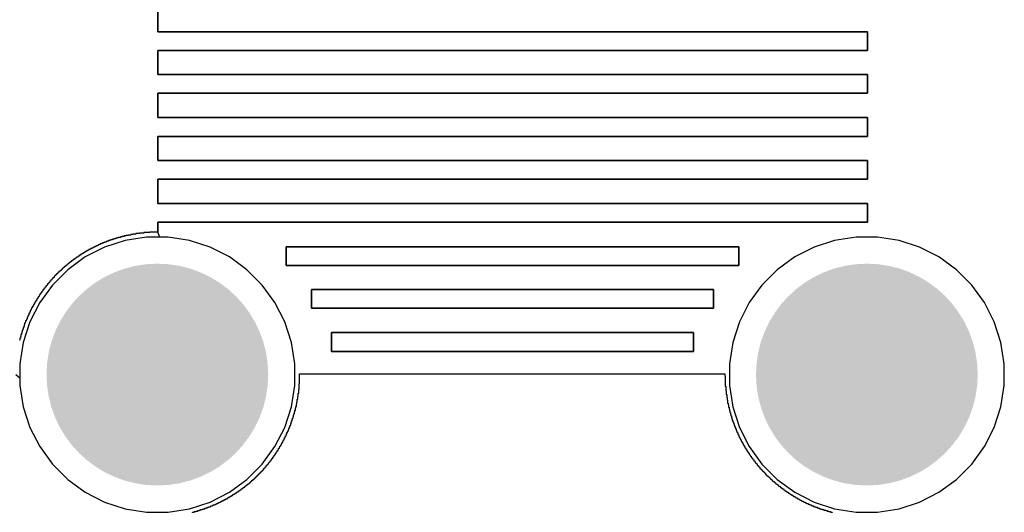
# Model space of a CAD drawing. Header units: inches. Extents: x 0 to 140, y 0 to 140.
# Tile 7 of 42: x 19 to 41, y 35 to 46. Entities that reach past the tile are written whole.
import ezdxf

# ---------------------------------------------------------------- set-up
doc = ezdxf.new("R2010")
doc.units = ezdxf.units.IN
for name, color, linetype in [('BOTTOM', 5, 'Continuous'), ('Bottom Solder', 6, 'Continuous'), ('Pad Holes', 156, 'Continuous'), ('TOP', 1, 'Continuous'), ('Top Solder', 216, 'Continuous')]:
    doc.layers.add(name, color=color, linetype=linetype)

msp = doc.modelspace()

# ---------------------------------------------------------------- hatches: boundary and pattern name
at = {"layer": 'BOTTOM'}
h = msp.add_hatch(color=5, dxfattribs=at)
edge = h.paths.add_edge_path()
edge.add_arc((22, 38), 1.5, 0, 360)
h = msp.add_hatch(color=5, dxfattribs=at)
edge = h.paths.add_edge_path()
edge.add_arc((38, 38), 1.5, 0, 360)
at = {"layer": 'Bottom Solder'}
h = msp.add_hatch(color=6, dxfattribs=at)
edge = h.paths.add_edge_path()
edge.add_arc((22, 38), 2.5, 0, 360)
h = msp.add_hatch(color=6, dxfattribs=at)
edge = h.paths.add_edge_path()
edge.add_arc((38, 38), 2.5, 0, 360)
at = {"layer": 'Pad Holes'}
h = msp.add_hatch(color=7, dxfattribs=at)
edge = h.paths.add_edge_path()
edge.add_arc((22, 38), 1.75, 0, 360)
h = msp.add_hatch(color=7, dxfattribs=at)
edge = h.paths.add_edge_path()
edge.add_arc((38, 38), 1.75, 0, 360)
at = {"layer": 'TOP'}
h = msp.add_hatch(color=1, dxfattribs=at)
edge = h.paths.add_edge_path()
edge.add_arc((22, 38), 1.5, 0, 360)
h = msp.add_hatch(color=1, dxfattribs=at)
edge = h.paths.add_edge_path()
edge.add_arc((38, 38), 1.5, 0, 360)
at = {"layer": 'Top Solder'}
h = msp.add_hatch(color=216, dxfattribs=at)
edge = h.paths.add_edge_path()
edge.add_arc((22, 38), 2.5, 0, 360)
h = msp.add_hatch(color=216, dxfattribs=at)
edge = h.paths.add_edge_path()
edge.add_arc((38, 38), 2.5, 0, 360)

# ---------------------------------------------------------------- linework, layer by layer
at = {"layer": 'BOTTOM'}
for p, q in [((22.012, 46.279), (22.012, 45.728)), ((22.012, 45.728), (22.012, 46.279)), ((22.012, 45.728), (38.013, 45.728)), ((38.013, 45.728), (22.012, 45.728)), ((38.013, 45.728), (38.013, 45.305)), ((38.013, 45.305), (38.013, 45.728)), ((38.013, 45.305), (22.012, 45.305)), ((22.012, 45.305), (22.012, 44.765)), ((22.012, 44.765), (22.012, 45.305)), ((22.012, 45.305), (38.013, 45.305)), ((22.012, 44.765), (38.013, 44.765)), ((38.013, 44.765), (22.012, 44.765)), ((38.013, 44.765), (38.013, 44.342)), ((38.013, 44.342), (38.013, 44.765)), ((38.013, 44.342), (22.012, 44.342)), ((22.012, 44.342), (22.012, 43.792)), ((22.012, 43.792), (22.012, 44.342)), ((22.012, 44.342), (38.013, 44.342)), ((22.012, 43.792), (38.013, 43.792)), ((38.013, 43.792), (22.012, 43.792)), ((38.013, 43.792), (38.013, 43.368)), ((38.013, 43.368), (38.013, 43.792)), ((28.235, 43.368), (22.012, 43.368)), ((22.012, 43.368), (22.012, 42.829)), ((22.012, 42.829), (22.012, 43.368)), ((22.012, 43.368), (38.013, 43.368)), ((28.246, 43.368), (28.235, 43.368)), ((38.013, 43.368), (28.246, 43.368)), ((22.012, 42.829), (38.013, 42.829)), ((38.013, 42.829), (22.012, 42.829)), ((38.013, 42.829), (38.013, 42.405)), ((38.013, 42.405), (38.013, 42.829)), ((38.013, 42.405), (22.012, 42.405)), ((22.012, 42.405), (22.012, 41.855)), ((22.012, 41.855), (22.012, 42.405)), ((22.012, 42.405), (38.013, 42.405)), ((22.012, 41.855), (38.013, 41.855)), ((38.013, 41.855), (22.012, 41.855)), ((38.013, 41.855), (38.013, 41.432)), ((38.013, 41.432), (38.013, 41.855)), ((38.013, 41.432), (22.012, 41.432)), ((22.012, 41.432), (22.012, 41.209)), ((22.012, 41.227), (22.012, 41.432)), ((22.012, 41.432), (38.013, 41.432)), ((21.123, 41.082), (21.092, 41.082)), ((21.092, 41.082), (21.092, 41.072)), ((21.166, 41.093), (21.123, 41.093)), ((21.123, 41.093), (21.123, 41.082)), ((21.208, 41.104), (21.166, 41.104)), ((21.166, 41.104), (21.166, 41.093)), ((21.25, 41.114), (21.208, 41.114)), ((21.208, 41.114), (21.208, 41.104)), ((21.293, 41.125), (21.25, 41.125)), ((21.25, 41.125), (21.25, 41.114)), ((21.346, 41.135), (21.293, 41.135)), ((21.293, 41.135), (21.293, 41.125)), ((21.398, 41.146), (21.346, 41.146)), ((21.346, 41.146), (21.346, 41.135)), ((21.451, 41.157), (21.398, 41.157)), ((21.398, 41.157), (21.398, 41.146)), ((21.515, 41.167), (21.451, 41.167)), ((21.451, 41.167), (21.451, 41.157)), ((21.6, 41.178), (21.515, 41.178)), ((21.515, 41.178), (21.515, 41.167)), ((21.695, 41.188), (21.6, 41.188)), ((21.6, 41.188), (21.6, 41.178)), ((21.832, 41.199), (21.695, 41.199)), ((21.695, 41.199), (21.695, 41.188)), ((22.012, 41.209), (21.832, 41.209)), ((21.832, 41.209), (21.832, 41.199)), ((22.012, 41.209), (22.012, 41.227)), ((22.054, 41.1), (22.012, 41.209)), ((22.244, 41.1), (22.054, 41.1)), ((22.726, 41.023), (22.244, 41.1)), ((37.756, 41.1), (37.274, 41.023)), ((38.244, 41.1), (37.756, 41.1)), ((38.726, 41.023), (38.244, 41.1)), ((20.562, 40.86), (20.541, 40.86)), ((20.541, 40.86), (20.541, 40.85)), ((20.584, 40.871), (20.562, 40.871)), ((20.562, 40.871), (20.562, 40.86)), ((20.605, 40.881), (20.584, 40.881)), ((20.584, 40.881), (20.584, 40.871)), ((20.626, 40.892), (20.605, 40.892)), ((20.605, 40.892), (20.605, 40.881)), ((20.647, 40.903), (20.626, 40.903)), ((20.626, 40.903), (20.626, 40.892)), ((20.668, 40.913), (20.647, 40.913)), ((20.647, 40.913), (20.647, 40.903)), ((20.689, 40.924), (20.668, 40.924)), ((20.668, 40.924), (20.668, 40.913)), ((20.711, 40.934), (20.689, 40.934)), ((20.689, 40.934), (20.689, 40.924)), ((20.742, 40.945), (20.711, 40.945)), ((20.711, 40.945), (20.711, 40.934)), ((20.763, 40.955), (20.742, 40.955)), ((20.742, 40.955), (20.742, 40.945)), ((20.795, 40.966), (20.763, 40.966)), ((20.763, 40.966), (20.763, 40.955)), ((20.816, 40.977), (20.795, 40.977)), ((20.795, 40.977), (20.795, 40.966)), ((20.848, 40.987), (20.816, 40.987)), ((20.816, 40.987), (20.816, 40.977)), ((20.869, 40.998), (20.848, 40.998)), ((20.848, 40.998), (20.848, 40.987)), ((20.901, 41.008), (20.869, 41.008)), ((20.869, 41.008), (20.869, 40.998)), ((20.933, 41.019), (20.901, 41.019)), ((20.901, 41.019), (20.901, 41.008)), ((20.954, 41.03), (20.933, 41.03)), ((20.933, 41.03), (20.933, 41.019)), ((20.986, 41.04), (20.954, 41.04)), ((20.954, 41.04), (20.954, 41.03)), ((21.017, 41.051), (20.986, 41.051)), ((20.986, 41.051), (20.986, 41.04)), ((21.06, 41.061), (21.017, 41.061)), ((21.017, 41.061), (21.017, 41.051)), ((21.092, 41.072), (21.06, 41.072)), ((21.06, 41.072), (21.06, 41.061)), ((23.19, 40.873), (22.726, 41.023)), ((23.625, 40.651), (23.19, 40.873)), ((24.901, 40.458), (24.901, 40.881)), ((24.901, 40.881), (35.114, 40.881)), ((35.114, 40.881), (24.901, 40.881)), ((24.901, 40.881), (24.901, 40.458)), ((35.114, 40.881), (35.114, 40.458)), ((35.114, 40.458), (35.114, 40.881)), ((36.81, 40.873), (36.375, 40.651)), ((37.274, 41.023), (36.81, 40.873)), ((39.19, 40.873), (38.726, 41.023)), ((39.625, 40.651), (39.19, 40.873)), ((20.181, 40.638), (20.171, 40.638)), ((20.171, 40.638), (20.171, 40.627)), ((20.203, 40.649), (20.181, 40.649)), ((20.181, 40.649), (20.181, 40.638)), ((20.213, 40.659), (20.203, 40.659)), ((20.203, 40.659), (20.203, 40.649)), ((20.234, 40.67), (20.213, 40.67)), ((20.213, 40.67), (20.213, 40.659)), ((20.245, 40.68), (20.234, 40.68)), ((20.234, 40.68), (20.234, 40.67)), ((20.266, 40.691), (20.245, 40.691)), ((20.245, 40.691), (20.245, 40.68)), ((20.277, 40.701), (20.266, 40.701)), ((20.266, 40.701), (20.266, 40.691)), ((20.298, 40.712), (20.277, 40.712)), ((20.277, 40.712), (20.277, 40.701)), ((20.319, 40.723), (20.298, 40.723)), ((20.298, 40.723), (20.298, 40.712)), ((20.33, 40.733), (20.319, 40.733)), ((20.319, 40.733), (20.319, 40.723)), ((20.351, 40.744), (20.33, 40.744)), ((20.33, 40.744), (20.33, 40.733)), ((20.361, 40.754), (20.351, 40.754)), ((20.351, 40.754), (20.351, 40.744)), ((20.382, 40.765), (20.361, 40.765)), ((20.361, 40.765), (20.361, 40.754)), ((20.404, 40.776), (20.382, 40.776)), ((20.382, 40.776), (20.382, 40.765)), ((20.425, 40.786), (20.404, 40.786)), ((20.404, 40.786), (20.404, 40.776)), ((20.435, 40.797), (20.425, 40.797)), ((20.425, 40.797), (20.425, 40.786)), ((20.457, 40.807), (20.435, 40.807)), ((20.435, 40.807), (20.435, 40.797)), ((20.478, 40.818), (20.457, 40.818)), ((20.457, 40.818), (20.457, 40.807)), ((20.499, 40.828), (20.478, 40.828)), ((20.478, 40.828), (20.478, 40.818)), ((20.52, 40.839), (20.499, 40.839)), ((20.499, 40.839), (20.499, 40.828)), ((20.541, 40.85), (20.52, 40.85)), ((20.52, 40.85), (20.52, 40.839)), ((24.02, 40.364), (23.625, 40.651)), ((36.375, 40.651), (35.98, 40.364)), ((40.02, 40.364), (39.625, 40.651)), ((19.896, 40.416), (19.885, 40.416)), ((19.885, 40.416), (19.885, 40.405)), ((19.906, 40.426), (19.896, 40.426)), ((19.896, 40.426), (19.896, 40.416)), ((19.927, 40.437), (19.906, 40.437)), ((19.906, 40.437), (19.906, 40.426)), ((19.938, 40.448), (19.927, 40.448)), ((19.927, 40.448), (19.927, 40.437)), ((19.949, 40.458), (19.938, 40.458)), ((19.938, 40.458), (19.938, 40.448)), ((19.959, 40.469), (19.949, 40.469)), ((19.949, 40.469), (19.949, 40.458)), ((19.97, 40.479), (19.959, 40.479)), ((19.959, 40.479), (19.959, 40.469)), ((19.991, 40.49), (19.97, 40.49)), ((19.97, 40.49), (19.97, 40.479)), ((20.002, 40.5), (19.991, 40.5)), ((19.991, 40.5), (19.991, 40.49)), ((20.012, 40.511), (20.002, 40.511)), ((20.002, 40.511), (20.002, 40.5)), ((20.023, 40.522), (20.012, 40.522)), ((20.012, 40.522), (20.012, 40.511)), ((20.044, 40.532), (20.023, 40.532)), ((20.023, 40.532), (20.023, 40.522)), ((20.054, 40.543), (20.044, 40.543)), ((20.044, 40.543), (20.044, 40.532)), ((20.065, 40.553), (20.054, 40.553)), ((20.054, 40.553), (20.054, 40.543)), ((20.086, 40.564), (20.065, 40.564)), ((20.065, 40.564), (20.065, 40.553)), ((20.097, 40.575), (20.086, 40.575)), ((20.086, 40.575), (20.086, 40.564)), ((20.107, 40.585), (20.097, 40.585)), ((20.097, 40.585), (20.097, 40.575)), ((20.129, 40.596), (20.107, 40.596)), ((20.107, 40.596), (20.107, 40.585)), ((20.139, 40.606), (20.129, 40.606)), ((20.129, 40.606), (20.129, 40.596)), ((20.15, 40.617), (20.139, 40.617)), ((20.139, 40.617), (20.139, 40.606)), ((20.171, 40.627), (20.15, 40.627)), ((20.15, 40.627), (20.15, 40.617)), ((28.912, 40.458), (24.901, 40.458)), ((24.901, 40.458), (35.114, 40.458)), ((28.923, 40.458), (28.912, 40.458)), ((35.114, 40.458), (28.923, 40.458)), ((19.673, 40.194), (19.663, 40.194)), ((19.663, 40.194), (19.663, 40.183)), ((19.684, 40.215), (19.673, 40.215)), ((19.673, 40.215), (19.673, 40.194)), ((19.695, 40.225), (19.684, 40.225)), ((19.684, 40.225), (19.684, 40.215)), ((19.705, 40.236), (19.695, 40.236)), ((19.695, 40.236), (19.695, 40.225)), ((19.716, 40.246), (19.705, 40.246)), ((19.705, 40.246), (19.705, 40.236)), ((19.726, 40.257), (19.716, 40.257)), ((19.716, 40.257), (19.716, 40.246)), ((19.737, 40.268), (19.726, 40.268)), ((19.726, 40.268), (19.726, 40.257)), ((19.748, 40.278), (19.737, 40.278)), ((19.737, 40.278), (19.737, 40.268)), ((19.758, 40.289), (19.748, 40.289)), ((19.748, 40.289), (19.748, 40.278)), ((19.769, 40.299), (19.758, 40.299)), ((19.758, 40.299), (19.758, 40.289)), ((19.779, 40.31), (19.769, 40.31)), ((19.769, 40.31), (19.769, 40.299)), ((19.79, 40.321), (19.779, 40.321)), ((19.779, 40.321), (19.779, 40.31)), ((19.811, 40.331), (19.79, 40.331)), ((19.79, 40.331), (19.79, 40.321)), ((19.822, 40.342), (19.811, 40.342)), ((19.811, 40.342), (19.811, 40.331)), ((19.832, 40.352), (19.822, 40.352)), ((19.822, 40.352), (19.822, 40.342)), ((19.843, 40.363), (19.832, 40.363)), ((19.832, 40.363), (19.832, 40.352)), ((19.853, 40.373), (19.843, 40.373)), ((19.843, 40.373), (19.843, 40.363)), ((19.864, 40.384), (19.853, 40.384)), ((19.853, 40.384), (19.853, 40.373)), ((19.875, 40.395), (19.864, 40.395)), ((19.864, 40.395), (19.864, 40.384)), ((19.885, 40.405), (19.875, 40.405)), ((19.875, 40.405), (19.875, 40.395)), ((24.365, 40.019), (24.02, 40.364)), ((35.98, 40.364), (35.635, 40.019)), ((40.365, 40.019), (40.02, 40.364)), ((19.483, 39.971), (19.472, 39.971)), ((19.472, 39.971), (19.472, 39.961)), ((19.494, 39.992), (19.483, 39.992)), ((19.483, 39.992), (19.483, 39.971)), ((19.504, 40.003), (19.494, 40.003)), ((19.494, 40.003), (19.494, 39.992)), ((19.515, 40.014), (19.504, 40.014)), ((19.504, 40.014), (19.504, 40.003)), ((19.525, 40.024), (19.515, 40.024)), ((19.515, 40.024), (19.515, 40.014)), ((19.536, 40.045), (19.525, 40.045)), ((19.525, 40.045), (19.525, 40.024)), ((19.546, 40.056), (19.536, 40.056)), ((19.536, 40.056), (19.536, 40.045)), ((19.557, 40.067), (19.546, 40.067)), ((19.546, 40.067), (19.546, 40.056)), ((19.568, 40.077), (19.557, 40.077)), ((19.557, 40.077), (19.557, 40.067)), ((19.578, 40.088), (19.568, 40.088)), ((19.568, 40.088), (19.568, 40.077)), ((19.589, 40.109), (19.578, 40.109)), ((19.578, 40.109), (19.578, 40.088)), ((19.599, 40.119), (19.589, 40.119)), ((19.589, 40.119), (19.589, 40.109)), ((19.61, 40.13), (19.599, 40.13)), ((19.599, 40.13), (19.599, 40.119)), ((19.621, 40.141), (19.61, 40.141)), ((19.61, 40.141), (19.61, 40.13)), ((19.631, 40.151), (19.621, 40.151)), ((19.621, 40.151), (19.621, 40.141)), ((19.642, 40.162), (19.631, 40.162)), ((19.631, 40.162), (19.631, 40.151)), ((19.652, 40.172), (19.642, 40.172)), ((19.642, 40.172), (19.642, 40.162)), ((19.663, 40.183), (19.652, 40.183)), ((19.652, 40.183), (19.652, 40.172)), ((24.651, 39.624), (24.365, 40.019)), ((35.635, 40.019), (35.349, 39.624)), ((40.651, 39.624), (40.365, 40.019)), ((19.324, 39.749), (19.314, 39.749)), ((19.314, 39.749), (19.314, 39.738)), ((19.335, 39.77), (19.324, 39.77)), ((19.324, 39.77), (19.324, 39.749)), ((19.345, 39.781), (19.335, 39.781)), ((19.335, 39.781), (19.335, 39.77)), ((19.356, 39.802), (19.345, 39.802)), ((19.345, 39.802), (19.345, 39.781)), ((19.367, 39.813), (19.356, 39.813)), ((19.356, 39.813), (19.356, 39.802)), ((19.377, 39.834), (19.367, 39.834)), ((19.367, 39.834), (19.367, 39.813)), ((19.388, 39.844), (19.377, 39.844)), ((19.377, 39.844), (19.377, 39.834)), ((19.398, 39.865), (19.388, 39.865)), ((19.388, 39.865), (19.388, 39.844)), ((19.409, 39.876), (19.398, 39.876)), ((19.398, 39.876), (19.398, 39.865)), ((19.419, 39.887), (19.409, 39.887)), ((19.409, 39.887), (19.409, 39.876)), ((19.43, 39.908), (19.419, 39.908)), ((19.419, 39.908), (19.419, 39.887)), ((19.441, 39.918), (19.43, 39.918)), ((19.43, 39.918), (19.43, 39.908)), ((19.451, 39.94), (19.441, 39.94)), ((19.441, 39.94), (19.441, 39.918)), ((19.462, 39.95), (19.451, 39.95)), ((19.451, 39.95), (19.451, 39.94)), ((19.472, 39.961), (19.462, 39.961)), ((19.462, 39.961), (19.462, 39.95)), ((25.473, 39.495), (25.473, 39.918)), ((25.473, 39.918), (34.542, 39.918)), ((34.542, 39.918), (25.473, 39.918)), ((25.473, 39.918), (25.473, 39.495)), ((34.542, 39.918), (34.542, 39.495)), ((34.542, 39.495), (34.542, 39.918)), ((19.187, 39.527), (19.176, 39.527)), ((19.176, 39.527), (19.176, 39.506)), ((19.197, 39.537), (19.187, 39.537)), ((19.187, 39.537), (19.187, 39.527)), ((19.208, 39.559), (19.197, 39.559)), ((19.197, 39.559), (19.197, 39.537)), ((19.218, 39.58), (19.208, 39.58)), ((19.208, 39.58), (19.208, 39.559)), ((19.229, 39.601), (19.218, 39.601)), ((19.218, 39.601), (19.218, 39.58)), ((19.24, 39.611), (19.229, 39.611)), ((19.229, 39.611), (19.229, 39.601)), ((19.25, 39.633), (19.24, 39.633)), ((19.24, 39.633), (19.24, 39.611)), ((19.261, 39.654), (19.25, 39.654)), ((19.25, 39.654), (19.25, 39.633)), ((19.271, 39.664), (19.261, 39.664)), ((19.261, 39.664), (19.261, 39.654)), ((19.282, 39.686), (19.271, 39.686)), ((19.271, 39.686), (19.271, 39.664)), ((19.292, 39.707), (19.282, 39.707)), ((19.282, 39.707), (19.282, 39.686)), ((19.303, 39.717), (19.292, 39.717)), ((19.292, 39.717), (19.292, 39.707)), ((19.314, 39.738), (19.303, 39.738)), ((19.303, 39.738), (19.303, 39.717)), ((24.873, 39.19), (24.651, 39.624)), ((35.349, 39.624), (35.127, 39.19)), ((40.873, 39.19), (40.651, 39.624)), ((19.081, 39.305), (19.07, 39.305)), ((19.07, 39.305), (19.07, 39.283)), ((19.091, 39.326), (19.081, 39.326)), ((19.081, 39.326), (19.081, 39.305)), ((19.102, 39.347), (19.091, 39.347)), ((19.091, 39.347), (19.091, 39.326)), ((19.113, 39.379), (19.102, 39.379)), ((19.102, 39.379), (19.102, 39.347)), ((19.123, 39.4), (19.113, 39.4)), ((19.113, 39.4), (19.113, 39.379)), ((19.134, 39.421), (19.123, 39.421)), ((19.123, 39.421), (19.123, 39.4)), ((19.144, 39.442), (19.134, 39.442)), ((19.134, 39.442), (19.134, 39.421)), ((19.155, 39.463), (19.144, 39.463)), ((19.144, 39.463), (19.144, 39.442)), ((19.165, 39.484), (19.155, 39.484)), ((19.155, 39.484), (19.155, 39.463)), ((19.176, 39.506), (19.165, 39.506)), ((19.165, 39.506), (19.165, 39.484)), ((31.24, 39.495), (25.473, 39.495)), ((25.473, 39.495), (34.542, 39.495)), ((31.251, 39.495), (31.24, 39.495)), ((34.542, 39.495), (31.251, 39.495)), ((18.996, 39.093), (18.986, 39.093)), ((18.986, 39.093), (18.986, 39.061)), ((19.007, 39.125), (18.996, 39.125)), ((18.996, 39.125), (18.996, 39.093)), ((19.017, 39.156), (19.007, 39.156)), ((19.007, 39.156), (19.007, 39.125)), ((19.028, 39.178), (19.017, 39.178)), ((19.017, 39.178), (19.017, 39.156)), ((19.038, 39.209), (19.028, 39.209)), ((19.028, 39.209), (19.028, 39.178)), ((19.049, 39.23), (19.038, 39.23)), ((19.038, 39.23), (19.038, 39.209)), ((19.06, 39.252), (19.049, 39.252)), ((19.049, 39.252), (19.049, 39.23)), ((19.07, 39.283), (19.06, 39.283)), ((19.06, 39.283), (19.06, 39.252)), ((25.024, 38.726), (24.873, 39.19)), ((35.127, 39.19), (34.976, 38.726)), ((41.024, 38.726), (40.873, 39.19)), ((18.922, 38.86), (18.911, 38.86)), ((18.911, 38.86), (18.911, 38.818)), ((18.933, 38.902), (18.922, 38.902)), ((18.922, 38.902), (18.922, 38.86)), ((18.943, 38.934), (18.933, 38.934)), ((18.933, 38.934), (18.933, 38.902)), ((18.954, 38.966), (18.943, 38.966)), ((18.943, 38.966), (18.943, 38.934)), ((18.964, 38.998), (18.954, 38.998)), ((18.954, 38.998), (18.954, 38.966)), ((18.975, 39.029), (18.964, 39.029)), ((18.964, 39.029), (18.964, 38.998)), ((18.986, 39.061), (18.975, 39.061)), ((18.975, 39.061), (18.975, 39.029)), ((25.928, 38.521), (25.928, 38.945)), ((25.928, 38.945), (27.928, 38.945)), ((34.087, 38.945), (25.928, 38.945)), ((25.928, 38.945), (25.928, 38.521)), ((27.928, 38.945), (27.939, 38.945)), ((27.939, 38.945), (34.087, 38.945)), ((34.087, 38.945), (34.087, 38.521)), ((34.087, 38.521), (34.087, 38.945)), ((18.901, 38.775), (18.89, 38.775)), ((18.911, 38.818), (18.901, 38.818)), ((18.901, 38.818), (18.901, 38.775)), ((25.1, 38.244), (25.024, 38.726)), ((34.976, 38.726), (34.9, 38.244)), ((41.1, 38.244), (41.024, 38.726)), ((34.087, 38.521), (25.928, 38.521)), ((25.928, 38.521), (34.087, 38.521)), ((25.1, 37.756), (25.1, 38.244)), ((34.9, 38.244), (34.9, 37.756)), ((41.1, 37.756), (41.1, 38.244)), ((18.806, 38.003), (18.9, 37.924)), ((18.9, 37.924), (18.9, 37.756)), ((18.9, 37.756), (18.976, 37.274)), ((25.024, 37.274), (25.1, 37.756)), ((34.9, 37.756), (34.976, 37.274)), ((41.024, 37.274), (41.1, 37.756)), ((18.976, 37.274), (19.127, 36.81)), ((24.873, 36.81), (25.024, 37.274)), ((34.976, 37.274), (35.127, 36.81)), ((40.873, 36.81), (41.024, 37.274)), ((19.127, 36.81), (19.349, 36.375)), ((24.651, 36.375), (24.873, 36.81)), ((35.127, 36.81), (35.349, 36.375)), ((40.651, 36.375), (40.873, 36.81)), ((19.349, 36.375), (19.635, 35.98)), ((24.365, 35.98), (24.651, 36.375)), ((35.349, 36.375), (35.635, 35.98)), ((40.365, 35.98), (40.651, 36.375)), ((19.635, 35.98), (19.981, 35.635)), ((24.02, 35.635), (24.365, 35.98)), ((35.635, 35.98), (35.98, 35.635)), ((40.02, 35.635), (40.365, 35.98)), ((19.981, 35.635), (20.375, 35.348)), ((23.625, 35.348), (24.02, 35.635)), ((35.98, 35.635), (36.375, 35.348)), ((39.625, 35.348), (40.02, 35.635)), ((20.375, 35.348), (20.81, 35.127)), ((23.19, 35.127), (23.625, 35.348)), ((36.375, 35.348), (36.81, 35.127)), ((39.19, 35.127), (39.625, 35.348)), ((20.81, 35.127), (21.274, 34.976)), ((22.726, 34.976), (23.19, 35.127)), ((36.81, 35.127), (37.274, 34.976)), ((38.726, 34.976), (39.19, 35.127)), ((21.274, 34.976), (21.756, 34.9)), ((21.756, 34.9), (22.244, 34.9)), ((22.244, 34.9), (22.726, 34.976)), ((37.274, 34.976), (37.756, 34.9)), ((37.756, 34.9), (38.244, 34.9)), ((38.244, 34.9), (38.726, 34.976))]:
    msp.add_line(p, q, dxfattribs=at)
at = {"layer": 'Bottom Solder'}
for p, q in [((25.208, 37.791), (25.208, 38.013)), ((25.208, 38.013), (34.796, 38.013)), ((34.796, 38.013), (34.796, 37.961)), ((25.198, 37.664), (25.198, 37.791)), ((25.198, 37.791), (25.208, 37.791)), ((34.796, 37.961), (34.807, 37.961)), ((34.807, 37.961), (34.807, 37.738)), ((25.177, 37.505), (25.177, 37.58)), ((25.177, 37.58), (25.187, 37.58)), ((25.187, 37.58), (25.187, 37.664)), ((25.187, 37.664), (25.198, 37.664)), ((34.807, 37.738), (34.817, 37.738)), ((34.817, 37.738), (34.817, 37.632)), ((34.817, 37.632), (34.828, 37.632)), ((34.828, 37.632), (34.828, 37.548)), ((34.828, 37.548), (34.839, 37.548)), ((34.839, 37.548), (34.839, 37.474)), ((25.134, 37.283), (25.134, 37.336)), ((25.134, 37.336), (25.145, 37.336)), ((25.145, 37.336), (25.145, 37.378)), ((25.145, 37.378), (25.155, 37.378)), ((25.155, 37.378), (25.155, 37.442)), ((25.155, 37.442), (25.166, 37.442)), ((25.166, 37.442), (25.166, 37.505)), ((25.166, 37.505), (25.177, 37.505)), ((34.839, 37.474), (34.849, 37.474)), ((34.849, 37.474), (34.849, 37.421)), ((34.849, 37.421), (34.86, 37.421)), ((34.86, 37.421), (34.86, 37.357)), ((34.86, 37.357), (34.87, 37.357)), ((34.87, 37.357), (34.87, 37.315)), ((34.87, 37.315), (34.881, 37.315)), ((34.881, 37.315), (34.881, 37.262)), ((25.071, 37.05), (25.071, 37.082)), ((25.071, 37.082), (25.081, 37.082)), ((25.081, 37.082), (25.081, 37.114)), ((25.081, 37.114), (25.092, 37.114)), ((25.092, 37.114), (25.092, 37.156)), ((25.092, 37.156), (25.102, 37.156)), ((25.102, 37.156), (25.102, 37.199)), ((25.102, 37.199), (25.113, 37.199)), ((25.113, 37.199), (25.113, 37.241)), ((25.113, 37.241), (25.124, 37.241)), ((25.124, 37.241), (25.124, 37.283)), ((25.124, 37.283), (25.134, 37.283)), ((34.881, 37.262), (34.892, 37.262)), ((34.892, 37.262), (34.892, 37.22)), ((34.892, 37.22), (34.902, 37.22)), ((34.902, 37.22), (34.902, 37.177)), ((34.902, 37.177), (34.913, 37.177)), ((34.913, 37.177), (34.913, 37.146)), ((34.913, 37.146), (34.923, 37.146)), ((34.923, 37.146), (34.923, 37.103)), ((34.923, 37.103), (34.934, 37.103)), ((34.934, 37.103), (34.934, 37.072)), ((25.007, 36.86), (25.007, 36.892)), ((25.007, 36.892), (25.018, 36.892)), ((25.018, 36.892), (25.018, 36.923)), ((25.018, 36.923), (25.028, 36.923)), ((25.028, 36.923), (25.028, 36.955)), ((25.028, 36.955), (25.039, 36.955)), ((25.039, 36.955), (25.039, 36.987)), ((25.039, 36.987), (25.05, 36.987)), ((25.05, 36.987), (25.05, 37.019)), ((25.05, 37.019), (25.06, 37.019)), ((25.06, 37.019), (25.06, 37.05)), ((25.06, 37.05), (25.071, 37.05)), ((34.934, 37.072), (34.944, 37.072)), ((34.944, 37.072), (34.944, 37.029)), ((34.944, 37.029), (34.955, 37.029)), ((34.955, 37.029), (34.955, 36.998)), ((34.955, 36.998), (34.966, 36.998)), ((34.966, 36.998), (34.966, 36.966)), ((34.966, 36.966), (34.976, 36.966)), ((34.976, 36.966), (34.976, 36.934)), ((34.976, 36.934), (34.987, 36.934)), ((34.987, 36.934), (34.987, 36.913)), ((34.987, 36.913), (34.997, 36.913)), ((34.997, 36.913), (34.997, 36.881)), ((34.997, 36.881), (35.008, 36.881)), ((35.008, 36.881), (35.008, 36.849)), ((24.912, 36.638), (24.912, 36.659)), ((24.912, 36.659), (24.923, 36.659)), ((24.923, 36.659), (24.923, 36.691)), ((24.923, 36.691), (24.933, 36.691)), ((24.933, 36.691), (24.933, 36.712)), ((24.933, 36.712), (24.944, 36.712)), ((24.944, 36.712), (24.944, 36.733)), ((24.944, 36.733), (24.954, 36.733)), ((24.954, 36.733), (24.954, 36.754)), ((24.954, 36.754), (24.965, 36.754)), ((24.965, 36.754), (24.965, 36.786)), ((24.965, 36.786), (24.975, 36.786)), ((24.975, 36.786), (24.975, 36.807)), ((24.975, 36.807), (24.986, 36.807)), ((24.986, 36.807), (24.986, 36.839)), ((24.986, 36.839), (24.997, 36.839)), ((24.997, 36.839), (24.997, 36.86)), ((24.997, 36.86), (25.007, 36.86)), ((35.008, 36.849), (35.019, 36.849)), ((35.019, 36.849), (35.019, 36.828)), ((35.019, 36.828), (35.029, 36.828)), ((35.029, 36.828), (35.029, 36.796)), ((35.029, 36.796), (35.04, 36.796)), ((35.04, 36.796), (35.04, 36.775)), ((35.04, 36.775), (35.05, 36.775)), ((35.05, 36.775), (35.05, 36.744)), ((35.05, 36.744), (35.061, 36.744)), ((35.061, 36.744), (35.061, 36.722)), ((35.061, 36.722), (35.071, 36.722)), ((35.071, 36.722), (35.071, 36.701)), ((35.071, 36.701), (35.082, 36.701)), ((35.082, 36.701), (35.082, 36.68)), ((35.082, 36.68), (35.093, 36.68)), ((35.093, 36.68), (35.093, 36.648)), ((35.093, 36.648), (35.103, 36.648)), ((35.103, 36.648), (35.103, 36.627)), ((24.796, 36.415), (24.796, 36.437)), ((24.796, 36.437), (24.806, 36.437)), ((24.806, 36.437), (24.806, 36.458)), ((24.806, 36.458), (24.817, 36.458)), ((24.817, 36.458), (24.817, 36.468)), ((24.817, 36.468), (24.827, 36.468)), ((24.827, 36.468), (24.827, 36.49)), ((24.827, 36.49), (24.838, 36.49)), ((24.838, 36.49), (24.838, 36.511)), ((24.838, 36.511), (24.848, 36.511)), ((24.848, 36.511), (24.848, 36.532)), ((24.848, 36.532), (24.859, 36.532)), ((24.859, 36.532), (24.859, 36.553)), ((24.859, 36.553), (24.87, 36.553)), ((24.87, 36.553), (24.87, 36.574)), ((24.87, 36.574), (24.88, 36.574)), ((24.88, 36.574), (24.88, 36.595)), ((24.88, 36.595), (24.891, 36.595)), ((24.891, 36.595), (24.891, 36.617)), ((24.891, 36.617), (24.901, 36.617)), ((24.901, 36.617), (24.901, 36.638)), ((24.901, 36.638), (24.912, 36.638)), ((35.103, 36.627), (35.114, 36.627)), ((35.114, 36.627), (35.114, 36.606)), ((35.114, 36.606), (35.124, 36.606)), ((35.124, 36.606), (35.124, 36.585)), ((35.124, 36.585), (35.135, 36.585)), ((35.135, 36.585), (35.135, 36.564)), ((35.135, 36.564), (35.146, 36.564)), ((35.146, 36.564), (35.146, 36.542)), ((35.146, 36.542), (35.156, 36.542)), ((35.156, 36.542), (35.156, 36.521)), ((35.156, 36.521), (35.167, 36.521)), ((35.167, 36.521), (35.167, 36.5)), ((35.167, 36.5), (35.177, 36.5)), ((35.177, 36.5), (35.177, 36.479)), ((35.177, 36.479), (35.188, 36.479)), ((35.188, 36.479), (35.188, 36.468)), ((35.188, 36.468), (35.198, 36.468)), ((35.198, 36.468), (35.198, 36.447)), ((35.198, 36.447), (35.209, 36.447)), ((35.209, 36.447), (35.209, 36.426)), ((35.209, 36.426), (35.22, 36.426)), ((35.22, 36.426), (35.22, 36.405)), ((24.658, 36.193), (24.658, 36.214)), ((24.658, 36.214), (24.669, 36.214)), ((24.669, 36.214), (24.669, 36.225)), ((24.669, 36.225), (24.679, 36.225)), ((24.679, 36.225), (24.679, 36.246)), ((24.679, 36.246), (24.69, 36.246)), ((24.69, 36.246), (24.69, 36.257)), ((24.69, 36.257), (24.7, 36.257)), ((24.7, 36.257), (24.7, 36.278)), ((24.7, 36.278), (24.711, 36.278)), ((24.711, 36.278), (24.711, 36.288)), ((24.711, 36.288), (24.721, 36.288)), ((24.721, 36.288), (24.721, 36.31)), ((24.721, 36.31), (24.732, 36.31)), ((24.732, 36.31), (24.732, 36.331)), ((24.732, 36.331), (24.743, 36.331)), ((24.743, 36.331), (24.743, 36.341)), ((24.743, 36.341), (24.753, 36.341)), ((24.753, 36.341), (24.753, 36.363)), ((24.753, 36.363), (24.764, 36.363)), ((24.764, 36.363), (24.764, 36.384)), ((24.764, 36.384), (24.774, 36.384)), ((24.774, 36.384), (24.774, 36.394)), ((24.774, 36.394), (24.785, 36.394)), ((24.785, 36.394), (24.785, 36.415)), ((24.785, 36.415), (24.796, 36.415)), ((35.22, 36.405), (35.23, 36.405)), ((35.23, 36.405), (35.23, 36.394)), ((35.23, 36.394), (35.241, 36.394)), ((35.241, 36.394), (35.241, 36.373)), ((35.241, 36.373), (35.251, 36.373)), ((35.251, 36.373), (35.251, 36.352)), ((35.251, 36.352), (35.262, 36.352)), ((35.262, 36.352), (35.262, 36.341)), ((35.262, 36.341), (35.273, 36.341)), ((35.273, 36.341), (35.273, 36.32)), ((35.273, 36.32), (35.283, 36.32)), ((35.283, 36.32), (35.283, 36.299)), ((35.283, 36.299), (35.294, 36.299)), ((35.294, 36.299), (35.294, 36.288)), ((35.294, 36.288), (35.304, 36.288)), ((35.304, 36.288), (35.304, 36.267)), ((35.304, 36.267), (35.315, 36.267)), ((35.315, 36.267), (35.315, 36.257)), ((35.315, 36.257), (35.325, 36.257)), ((35.325, 36.257), (35.325, 36.236)), ((35.325, 36.236), (35.336, 36.236)), ((35.336, 36.236), (35.336, 36.225)), ((35.336, 36.225), (35.347, 36.225)), ((35.347, 36.225), (35.347, 36.204)), ((35.347, 36.204), (35.357, 36.204)), ((35.357, 36.204), (35.357, 36.193)), ((24.489, 35.971), (24.489, 35.982)), ((24.489, 35.982), (24.499, 35.982)), ((24.499, 35.982), (24.499, 35.992)), ((24.499, 35.992), (24.51, 35.992)), ((24.51, 35.992), (24.51, 36.013)), ((24.51, 36.013), (24.52, 36.013)), ((24.52, 36.013), (24.52, 36.024)), ((24.52, 36.024), (24.531, 36.024)), ((24.531, 36.024), (24.531, 36.034)), ((24.531, 36.034), (24.542, 36.034)), ((24.542, 36.034), (24.542, 36.045)), ((24.542, 36.045), (24.552, 36.045)), ((24.552, 36.045), (24.552, 36.066)), ((24.552, 36.066), (24.563, 36.066)), ((24.563, 36.066), (24.563, 36.077)), ((24.563, 36.077), (24.573, 36.077)), ((24.573, 36.077), (24.573, 36.087)), ((24.573, 36.087), (24.584, 36.087)), ((24.584, 36.087), (24.584, 36.109)), ((24.584, 36.109), (24.594, 36.109)), ((24.594, 36.109), (24.594, 36.119)), ((24.594, 36.119), (24.605, 36.119)), ((24.605, 36.119), (24.605, 36.14)), ((24.605, 36.14), (24.616, 36.14)), ((24.616, 36.14), (24.616, 36.151)), ((24.616, 36.151), (24.626, 36.151)), ((24.626, 36.151), (24.626, 36.161)), ((24.626, 36.161), (24.637, 36.161)), ((24.637, 36.161), (24.637, 36.183)), ((24.637, 36.183), (24.647, 36.183)), ((24.647, 36.183), (24.647, 36.193)), ((24.647, 36.193), (24.658, 36.193)), ((35.357, 36.193), (35.368, 36.193)), ((35.368, 36.193), (35.368, 36.172)), ((35.368, 36.172), (35.378, 36.172)), ((35.378, 36.172), (35.378, 36.161)), ((35.378, 36.161), (35.389, 36.161)), ((35.389, 36.161), (35.389, 36.14)), ((35.389, 36.14), (35.4, 36.14)), ((35.4, 36.14), (35.4, 36.13)), ((35.4, 36.13), (35.41, 36.13)), ((35.41, 36.13), (35.41, 36.119)), ((35.41, 36.119), (35.421, 36.119)), ((35.421, 36.119), (35.421, 36.098)), ((35.421, 36.098), (35.431, 36.098)), ((35.431, 36.098), (35.431, 36.087)), ((35.431, 36.087), (35.442, 36.087)), ((35.442, 36.087), (35.442, 36.077)), ((35.442, 36.077), (35.452, 36.077)), ((35.452, 36.077), (35.452, 36.056)), ((35.452, 36.056), (35.463, 36.056)), ((35.463, 36.056), (35.463, 36.045)), ((35.463, 36.045), (35.474, 36.045)), ((35.474, 36.045), (35.474, 36.034)), ((35.474, 36.034), (35.484, 36.034)), ((35.484, 36.034), (35.484, 36.013)), ((35.484, 36.013), (35.495, 36.013)), ((35.495, 36.013), (35.495, 36.003)), ((35.495, 36.003), (35.505, 36.003)), ((35.505, 36.003), (35.505, 35.992)), ((35.505, 35.992), (35.516, 35.992)), ((35.516, 35.992), (35.516, 35.982)), ((35.516, 35.982), (35.526, 35.982)), ((35.526, 35.982), (35.526, 35.96)), ((24.288, 35.749), (24.288, 35.759)), ((24.288, 35.759), (24.298, 35.759)), ((24.298, 35.759), (24.298, 35.77)), ((24.298, 35.77), (24.309, 35.77)), ((24.309, 35.77), (24.309, 35.78)), ((24.309, 35.78), (24.319, 35.78)), ((24.319, 35.78), (24.319, 35.791)), ((24.319, 35.791), (24.33, 35.791)), ((24.33, 35.791), (24.33, 35.802)), ((24.33, 35.802), (24.34, 35.802)), ((24.34, 35.802), (24.34, 35.812)), ((24.34, 35.812), (24.351, 35.812)), ((24.351, 35.812), (24.351, 35.823)), ((24.351, 35.823), (24.362, 35.823)), ((24.362, 35.823), (24.362, 35.833)), ((24.362, 35.833), (24.372, 35.833)), ((24.372, 35.833), (24.372, 35.844)), ((24.372, 35.844), (24.383, 35.844)), ((24.383, 35.844), (24.383, 35.855)), ((24.383, 35.855), (24.393, 35.855)), ((24.393, 35.855), (24.393, 35.876)), ((24.393, 35.876), (24.404, 35.876)), ((24.404, 35.876), (24.404, 35.886)), ((24.404, 35.886), (24.415, 35.886)), ((24.415, 35.886), (24.415, 35.897)), ((24.415, 35.897), (24.425, 35.897)), ((24.425, 35.897), (24.425, 35.907)), ((24.425, 35.907), (24.436, 35.907)), ((24.436, 35.907), (24.436, 35.918)), ((24.436, 35.918), (24.446, 35.918)), ((24.446, 35.918), (24.446, 35.929)), ((24.446, 35.929), (24.457, 35.929)), ((24.457, 35.929), (24.457, 35.95)), ((24.457, 35.95), (24.467, 35.95)), ((24.467, 35.95), (24.467, 35.96)), ((24.467, 35.96), (24.478, 35.96)), ((24.478, 35.96), (24.478, 35.971)), ((24.478, 35.971), (24.489, 35.971)), ((35.526, 35.96), (35.537, 35.96)), ((35.537, 35.96), (35.537, 35.95)), ((35.537, 35.95), (35.548, 35.95)), ((35.548, 35.95), (35.548, 35.939)), ((35.548, 35.939), (35.558, 35.939)), ((35.558, 35.939), (35.558, 35.929)), ((35.558, 35.929), (35.569, 35.929)), ((35.569, 35.929), (35.569, 35.918)), ((35.569, 35.918), (35.579, 35.918)), ((35.579, 35.918), (35.579, 35.907)), ((35.579, 35.907), (35.59, 35.907)), ((35.59, 35.907), (35.59, 35.886)), ((35.59, 35.886), (35.601, 35.886)), ((35.601, 35.886), (35.601, 35.876)), ((35.601, 35.876), (35.611, 35.876)), ((35.611, 35.876), (35.611, 35.865)), ((35.611, 35.865), (35.622, 35.865)), ((35.622, 35.865), (35.622, 35.855)), ((35.622, 35.855), (35.632, 35.855)), ((35.632, 35.855), (35.632, 35.844)), ((35.632, 35.844), (35.643, 35.844)), ((35.643, 35.844), (35.643, 35.833)), ((35.643, 35.833), (35.653, 35.833)), ((35.653, 35.833), (35.653, 35.823)), ((35.653, 35.823), (35.664, 35.823)), ((35.664, 35.823), (35.664, 35.812)), ((35.664, 35.812), (35.675, 35.812)), ((35.675, 35.812), (35.675, 35.802)), ((35.675, 35.802), (35.685, 35.802)), ((35.685, 35.802), (35.685, 35.791)), ((35.685, 35.791), (35.696, 35.791)), ((35.696, 35.791), (35.696, 35.78)), ((35.696, 35.78), (35.706, 35.78)), ((35.706, 35.78), (35.706, 35.77)), ((35.706, 35.77), (35.717, 35.77)), ((35.717, 35.77), (35.717, 35.749)), ((24.044, 35.526), (24.044, 35.537)), ((24.044, 35.537), (24.055, 35.537)), ((24.055, 35.537), (24.055, 35.548)), ((24.055, 35.548), (24.076, 35.548)), ((24.076, 35.548), (24.076, 35.558)), ((24.076, 35.558), (24.086, 35.558)), ((24.086, 35.558), (24.086, 35.569)), ((24.086, 35.569), (24.097, 35.569)), ((24.097, 35.569), (24.097, 35.579)), ((24.097, 35.579), (24.108, 35.579)), ((24.108, 35.579), (24.108, 35.59)), ((24.108, 35.59), (24.118, 35.59)), ((24.118, 35.59), (24.118, 35.601)), ((24.118, 35.601), (24.129, 35.601)), ((24.129, 35.601), (24.129, 35.611)), ((24.129, 35.611), (24.139, 35.611)), ((24.139, 35.611), (24.139, 35.622)), ((24.139, 35.622), (24.161, 35.622)), ((24.161, 35.622), (24.161, 35.632)), ((24.161, 35.632), (24.171, 35.632)), ((24.171, 35.632), (24.171, 35.643)), ((24.171, 35.643), (24.182, 35.643)), ((24.182, 35.643), (24.182, 35.653)), ((24.182, 35.653), (24.192, 35.653)), ((24.192, 35.653), (24.192, 35.664)), ((24.192, 35.664), (24.203, 35.664)), ((24.203, 35.664), (24.203, 35.675)), ((24.203, 35.675), (24.213, 35.675)), ((24.213, 35.675), (24.213, 35.685)), ((24.213, 35.685), (24.224, 35.685)), ((24.224, 35.685), (24.224, 35.696)), ((24.224, 35.696), (24.235, 35.696)), ((24.235, 35.696), (24.235, 35.706)), ((24.235, 35.706), (24.245, 35.706)), ((24.245, 35.706), (24.245, 35.717)), ((24.245, 35.717), (24.256, 35.717)), ((24.256, 35.717), (24.256, 35.728)), ((24.256, 35.728), (24.266, 35.728)), ((24.266, 35.728), (24.266, 35.738)), ((24.266, 35.738), (24.277, 35.738)), ((24.277, 35.738), (24.277, 35.749)), ((24.277, 35.749), (24.288, 35.749)), ((35.717, 35.749), (35.728, 35.749)), ((35.728, 35.749), (35.728, 35.738)), ((35.728, 35.738), (35.738, 35.738)), ((35.738, 35.738), (35.738, 35.728)), ((35.738, 35.728), (35.749, 35.728)), ((35.749, 35.728), (35.749, 35.717)), ((35.749, 35.717), (35.77, 35.717)), ((35.77, 35.717), (35.77, 35.706)), ((35.77, 35.706), (35.78, 35.706)), ((35.78, 35.706), (35.78, 35.696)), ((35.78, 35.696), (35.791, 35.696)), ((35.791, 35.696), (35.791, 35.685)), ((35.791, 35.685), (35.802, 35.685)), ((35.802, 35.685), (35.802, 35.675)), ((35.802, 35.675), (35.812, 35.675)), ((35.812, 35.675), (35.812, 35.664)), ((35.812, 35.664), (35.823, 35.664)), ((35.823, 35.664), (35.823, 35.653)), ((35.823, 35.653), (35.833, 35.653)), ((35.833, 35.653), (35.833, 35.643)), ((35.833, 35.643), (35.844, 35.643)), ((35.844, 35.643), (35.844, 35.632)), ((35.844, 35.632), (35.855, 35.632)), ((35.855, 35.632), (35.855, 35.622)), ((35.855, 35.622), (35.865, 35.622)), ((35.865, 35.622), (35.865, 35.611)), ((35.865, 35.611), (35.876, 35.611)), ((35.876, 35.611), (35.876, 35.601)), ((35.876, 35.601), (35.886, 35.601)), ((35.886, 35.601), (35.886, 35.59)), ((35.886, 35.59), (35.907, 35.59)), ((35.907, 35.59), (35.907, 35.579)), ((35.907, 35.579), (35.918, 35.579)), ((35.918, 35.579), (35.918, 35.569)), ((35.918, 35.569), (35.929, 35.569)), ((35.929, 35.569), (35.929, 35.558)), ((35.929, 35.558), (35.939, 35.558)), ((35.939, 35.558), (35.939, 35.548)), ((35.939, 35.548), (35.95, 35.548)), ((35.95, 35.548), (35.95, 35.537)), ((35.95, 35.537), (35.96, 35.537)), ((35.96, 35.537), (35.96, 35.526)), ((23.737, 35.304), (23.737, 35.315)), ((23.737, 35.315), (23.758, 35.315)), ((23.758, 35.315), (23.758, 35.325)), ((23.758, 35.325), (23.769, 35.325)), ((23.769, 35.325), (23.769, 35.336)), ((23.769, 35.336), (23.79, 35.336)), ((23.79, 35.336), (23.79, 35.347)), ((23.79, 35.347), (23.801, 35.347)), ((23.801, 35.347), (23.801, 35.357)), ((23.801, 35.357), (23.822, 35.357)), ((23.822, 35.357), (23.822, 35.368)), ((23.822, 35.368), (23.832, 35.368)), ((23.832, 35.368), (23.832, 35.378)), ((23.832, 35.378), (23.854, 35.378)), ((23.854, 35.378), (23.854, 35.389)), ((23.854, 35.389), (23.864, 35.389)), ((23.864, 35.389), (23.864, 35.4)), ((23.864, 35.4), (23.885, 35.4)), ((23.885, 35.4), (23.885, 35.41)), ((23.885, 35.41), (23.896, 35.41)), ((23.896, 35.41), (23.896, 35.421)), ((23.896, 35.421), (23.907, 35.421)), ((23.907, 35.421), (23.907, 35.431)), ((23.907, 35.431), (23.928, 35.431)), ((23.928, 35.431), (23.928, 35.442)), ((23.928, 35.442), (23.938, 35.442)), ((23.938, 35.442), (23.938, 35.452)), ((23.938, 35.452), (23.949, 35.452)), ((23.949, 35.452), (23.949, 35.463)), ((23.949, 35.463), (23.97, 35.463)), ((23.97, 35.463), (23.97, 35.474)), ((23.97, 35.474), (23.981, 35.474)), ((23.981, 35.474), (23.981, 35.484)), ((23.981, 35.484), (23.991, 35.484)), ((23.991, 35.484), (23.991, 35.495)), ((23.991, 35.495), (24.002, 35.495)), ((24.002, 35.495), (24.002, 35.505)), ((24.002, 35.505), (24.023, 35.505)), ((24.023, 35.505), (24.023, 35.516)), ((24.023, 35.516), (24.034, 35.516)), ((24.034, 35.516), (24.034, 35.526)), ((24.034, 35.526), (24.044, 35.526)), ((35.96, 35.526), (35.982, 35.526)), ((35.982, 35.526), (35.982, 35.516)), ((35.982, 35.516), (35.992, 35.516)), ((35.992, 35.516), (35.992, 35.505)), ((35.992, 35.505), (36.003, 35.505)), ((36.003, 35.505), (36.003, 35.495)), ((36.003, 35.495), (36.013, 35.495)), ((36.013, 35.495), (36.013, 35.484)), ((36.013, 35.484), (36.034, 35.484)), ((36.034, 35.484), (36.034, 35.474)), ((36.034, 35.474), (36.045, 35.474)), ((36.045, 35.474), (36.045, 35.463)), ((36.045, 35.463), (36.056, 35.463)), ((36.056, 35.463), (36.056, 35.452)), ((36.056, 35.452), (36.077, 35.452)), ((36.077, 35.452), (36.077, 35.442)), ((36.077, 35.442), (36.087, 35.442)), ((36.087, 35.442), (36.087, 35.431)), ((36.087, 35.431), (36.098, 35.431)), ((36.098, 35.431), (36.098, 35.421)), ((36.098, 35.421), (36.119, 35.421)), ((36.119, 35.421), (36.119, 35.41)), ((36.119, 35.41), (36.13, 35.41)), ((36.13, 35.41), (36.13, 35.4)), ((36.13, 35.4), (36.14, 35.4)), ((36.14, 35.4), (36.14, 35.389)), ((36.14, 35.389), (36.161, 35.389)), ((36.161, 35.389), (36.161, 35.378)), ((36.161, 35.378), (36.172, 35.378)), ((36.172, 35.378), (36.172, 35.368)), ((36.172, 35.368), (36.193, 35.368)), ((36.193, 35.368), (36.193, 35.357)), ((36.193, 35.357), (36.204, 35.357)), ((36.204, 35.357), (36.204, 35.347)), ((36.204, 35.347), (36.225, 35.347)), ((36.225, 35.347), (36.225, 35.336)), ((36.225, 35.336), (36.236, 35.336)), ((36.236, 35.336), (36.236, 35.325)), ((36.236, 35.325), (36.257, 35.325)), ((36.257, 35.325), (36.257, 35.315)), ((36.257, 35.315), (36.267, 35.315)), ((36.267, 35.315), (36.267, 35.304)), ((23.335, 35.082), (23.335, 35.093)), ((23.335, 35.093), (23.356, 35.093)), ((23.356, 35.093), (23.356, 35.103)), ((23.356, 35.103), (23.377, 35.103)), ((23.377, 35.103), (23.377, 35.114)), ((23.377, 35.114), (23.399, 35.114)), ((23.399, 35.114), (23.399, 35.124)), ((23.399, 35.124), (23.42, 35.124)), ((23.42, 35.124), (23.42, 35.135)), ((23.42, 35.135), (23.441, 35.135)), ((23.441, 35.135), (23.441, 35.146)), ((23.441, 35.146), (23.462, 35.146)), ((23.462, 35.146), (23.462, 35.156)), ((23.462, 35.156), (23.483, 35.156)), ((23.483, 35.156), (23.483, 35.167)), ((23.483, 35.167), (23.504, 35.167)), ((23.504, 35.167), (23.504, 35.177)), ((23.504, 35.177), (23.526, 35.177)), ((23.526, 35.177), (23.526, 35.188)), ((23.526, 35.188), (23.547, 35.188)), ((23.547, 35.188), (23.547, 35.198)), ((23.547, 35.198), (23.568, 35.198)), ((23.568, 35.198), (23.568, 35.209)), ((23.568, 35.209), (23.589, 35.209)), ((23.589, 35.209), (23.589, 35.22)), ((23.589, 35.22), (23.6, 35.22)), ((23.6, 35.22), (23.6, 35.23)), ((23.6, 35.23), (23.621, 35.23)), ((23.621, 35.23), (23.621, 35.241)), ((23.621, 35.241), (23.642, 35.241)), ((23.642, 35.241), (23.642, 35.251)), ((23.642, 35.251), (23.653, 35.251)), ((23.653, 35.251), (23.653, 35.262)), ((23.653, 35.262), (23.674, 35.262)), ((23.674, 35.262), (23.674, 35.273)), ((23.674, 35.273), (23.695, 35.273)), ((23.695, 35.273), (23.695, 35.283)), ((23.695, 35.283), (23.705, 35.283)), ((23.705, 35.283), (23.705, 35.294)), ((23.705, 35.294), (23.727, 35.294)), ((23.727, 35.294), (23.727, 35.304)), ((23.727, 35.304), (23.737, 35.304)), ((36.267, 35.304), (36.288, 35.304)), ((36.288, 35.304), (36.288, 35.294)), ((36.288, 35.294), (36.299, 35.294)), ((36.299, 35.294), (36.299, 35.283)), ((36.299, 35.283), (36.32, 35.283)), ((36.32, 35.283), (36.32, 35.273)), ((36.32, 35.273), (36.341, 35.273)), ((36.341, 35.273), (36.341, 35.262)), ((36.341, 35.262), (36.352, 35.262)), ((36.352, 35.262), (36.352, 35.251)), ((36.352, 35.251), (36.373, 35.251)), ((36.373, 35.251), (36.373, 35.241)), ((36.373, 35.241), (36.394, 35.241)), ((36.394, 35.241), (36.394, 35.23)), ((36.394, 35.23), (36.405, 35.23)), ((36.405, 35.23), (36.405, 35.22)), ((36.405, 35.22), (36.426, 35.22)), ((36.426, 35.22), (36.426, 35.209)), ((36.426, 35.209), (36.447, 35.209)), ((36.447, 35.209), (36.447, 35.198)), ((36.447, 35.198), (36.468, 35.198)), ((36.468, 35.198), (36.468, 35.188)), ((36.468, 35.188), (36.479, 35.188)), ((36.479, 35.188), (36.479, 35.177)), ((36.479, 35.177), (36.5, 35.177)), ((36.5, 35.177), (36.5, 35.167)), ((36.5, 35.167), (36.521, 35.167)), ((36.521, 35.167), (36.521, 35.156)), ((36.521, 35.156), (36.542, 35.156)), ((36.542, 35.156), (36.542, 35.146)), ((36.542, 35.146), (36.564, 35.146)), ((36.564, 35.146), (36.564, 35.135)), ((36.564, 35.135), (36.585, 35.135)), ((36.585, 35.135), (36.585, 35.124)), ((36.585, 35.124), (36.606, 35.124)), ((36.606, 35.124), (36.606, 35.114)), ((36.606, 35.114), (36.627, 35.114)), ((36.627, 35.114), (36.627, 35.103)), ((36.627, 35.103), (36.648, 35.103)), ((36.648, 35.103), (36.648, 35.093)), ((36.648, 35.093), (36.68, 35.093)), ((36.68, 35.093), (36.68, 35.082)), ((22.795, 34.892), (22.795, 34.902)), ((22.795, 34.902), (22.827, 34.902)), ((22.827, 34.902), (22.827, 34.913)), ((22.827, 34.913), (22.869, 34.913)), ((22.869, 34.913), (22.869, 34.923)), ((22.869, 34.923), (22.912, 34.923)), ((22.912, 34.923), (22.912, 34.934)), ((22.912, 34.934), (22.944, 34.934)), ((22.944, 34.934), (22.944, 34.944)), ((22.944, 34.944), (22.975, 34.944)), ((22.975, 34.944), (22.975, 34.955)), ((22.975, 34.955), (23.007, 34.955)), ((23.007, 34.955), (23.007, 34.966)), ((23.007, 34.966), (23.039, 34.966)), ((23.039, 34.966), (23.039, 34.976)), ((23.039, 34.976), (23.071, 34.976)), ((23.071, 34.976), (23.071, 34.987)), ((23.071, 34.987), (23.102, 34.987)), ((23.102, 34.987), (23.102, 34.997)), ((23.102, 34.997), (23.134, 34.997)), ((23.134, 34.997), (23.134, 35.008)), ((23.134, 35.008), (23.155, 35.008)), ((23.155, 35.008), (23.155, 35.019)), ((23.155, 35.019), (23.187, 35.019)), ((23.187, 35.019), (23.187, 35.029)), ((23.187, 35.029), (23.208, 35.029)), ((23.208, 35.029), (23.208, 35.04)), ((23.208, 35.04), (23.24, 35.04)), ((23.24, 35.04), (23.24, 35.05)), ((23.24, 35.05), (23.261, 35.05)), ((23.261, 35.05), (23.261, 35.061)), ((23.261, 35.061), (23.293, 35.061)), ((23.293, 35.061), (23.293, 35.071)), ((23.293, 35.071), (23.314, 35.071)), ((23.314, 35.071), (23.314, 35.082)), ((23.314, 35.082), (23.335, 35.082)), ((36.68, 35.082), (36.701, 35.082)), ((36.701, 35.082), (36.701, 35.071)), ((36.701, 35.071), (36.722, 35.071)), ((36.722, 35.071), (36.722, 35.061)), ((36.722, 35.061), (36.744, 35.061)), ((36.744, 35.061), (36.744, 35.05)), ((36.744, 35.05), (36.775, 35.05)), ((36.775, 35.05), (36.775, 35.04)), ((36.775, 35.04), (36.796, 35.04)), ((36.796, 35.04), (36.796, 35.029)), ((36.796, 35.029), (36.828, 35.029)), ((36.828, 35.029), (36.828, 35.019)), ((36.828, 35.019), (36.849, 35.019)), ((36.849, 35.019), (36.849, 35.008)), ((36.849, 35.008), (36.881, 35.008)), ((36.881, 35.008), (36.881, 34.997)), ((36.881, 34.997), (36.913, 34.997)), ((36.913, 34.997), (36.913, 34.987)), ((36.913, 34.987), (36.934, 34.987)), ((36.934, 34.987), (36.934, 34.976)), ((36.934, 34.976), (36.966, 34.976)), ((36.966, 34.976), (36.966, 34.966)), ((36.966, 34.966), (36.998, 34.966)), ((36.998, 34.966), (36.998, 34.955)), ((36.998, 34.955), (37.029, 34.955)), ((37.029, 34.955), (37.029, 34.944)), ((37.029, 34.944), (37.072, 34.944)), ((37.072, 34.944), (37.072, 34.934)), ((37.072, 34.934), (37.103, 34.934)), ((37.103, 34.934), (37.103, 34.923)), ((37.103, 34.923), (37.146, 34.923)), ((37.146, 34.923), (37.146, 34.913)), ((37.146, 34.913), (37.177, 34.913)), ((37.177, 34.913), (37.177, 34.902)), ((37.177, 34.902), (37.22, 34.902)), ((37.22, 34.902), (37.22, 34.892))]:
    msp.add_line(p, q, dxfattribs=at)
at = {"layer": 'TOP'}
for p, q in [((21.756, 41.1), (21.274, 41.023)), ((22.244, 41.1), (21.756, 41.1)), ((22.726, 41.023), (22.244, 41.1)), ((37.756, 41.1), (37.274, 41.023)), ((38.244, 41.1), (37.756, 41.1)), ((38.726, 41.023), (38.244, 41.1)), ((20.81, 40.873), (20.375, 40.651)), ((21.274, 41.023), (20.81, 40.873)), ((23.19, 40.873), (22.726, 41.023)), ((23.625, 40.651), (23.19, 40.873)), ((36.81, 40.873), (36.375, 40.651)), ((37.274, 41.023), (36.81, 40.873)), ((39.19, 40.873), (38.726, 41.023)), ((39.625, 40.651), (39.19, 40.873)), ((20.375, 40.651), (19.981, 40.364)), ((24.02, 40.364), (23.625, 40.651)), ((36.375, 40.651), (35.98, 40.364)), ((40.02, 40.364), (39.625, 40.651)), ((19.981, 40.364), (19.635, 40.019)), ((24.365, 40.019), (24.02, 40.364)), ((35.98, 40.364), (35.635, 40.019)), ((40.365, 40.019), (40.02, 40.364)), ((19.635, 40.019), (19.349, 39.624)), ((24.651, 39.624), (24.365, 40.019)), ((35.635, 40.019), (35.349, 39.624)), ((40.651, 39.624), (40.365, 40.019)), ((19.349, 39.624), (19.127, 39.19)), ((24.873, 39.19), (24.651, 39.624)), ((35.349, 39.624), (35.127, 39.19)), ((40.873, 39.19), (40.651, 39.624)), ((19.127, 39.19), (18.976, 38.726)), ((25.024, 38.726), (24.873, 39.19)), ((35.127, 39.19), (34.976, 38.726)), ((41.024, 38.726), (40.873, 39.19)), ((18.976, 38.726), (18.9, 38.244)), ((25.1, 38.244), (25.024, 38.726)), ((34.976, 38.726), (34.9, 38.244)), ((41.1, 38.244), (41.024, 38.726)), ((18.9, 38.244), (18.9, 37.756)), ((25.1, 37.756), (25.1, 38.244)), ((34.9, 38.244), (34.9, 37.756)), ((41.1, 37.756), (41.1, 38.244)), ((18.9, 37.756), (18.976, 37.274)), ((25.024, 37.274), (25.1, 37.756)), ((34.9, 37.756), (34.976, 37.274)), ((41.024, 37.274), (41.1, 37.756)), ((18.976, 37.274), (19.127, 36.81)), ((24.873, 36.81), (25.024, 37.274)), ((34.976, 37.274), (35.127, 36.81)), ((40.873, 36.81), (41.024, 37.274)), ((19.127, 36.81), (19.349, 36.375)), ((24.651, 36.375), (24.873, 36.81)), ((35.127, 36.81), (35.349, 36.375)), ((40.651, 36.375), (40.873, 36.81)), ((19.349, 36.375), (19.635, 35.98)), ((24.365, 35.98), (24.651, 36.375)), ((35.349, 36.375), (35.635, 35.98)), ((40.365, 35.98), (40.651, 36.375)), ((19.635, 35.98), (19.981, 35.635)), ((24.02, 35.635), (24.365, 35.98)), ((35.635, 35.98), (35.98, 35.635)), ((40.02, 35.635), (40.365, 35.98)), ((19.981, 35.635), (20.375, 35.348)), ((23.625, 35.348), (24.02, 35.635)), ((35.98, 35.635), (36.375, 35.348)), ((39.625, 35.348), (40.02, 35.635)), ((20.375, 35.348), (20.81, 35.127)), ((23.19, 35.127), (23.625, 35.348)), ((36.375, 35.348), (36.81, 35.127)), ((39.19, 35.127), (39.625, 35.348)), ((20.81, 35.127), (21.274, 34.976)), ((22.726, 34.976), (23.19, 35.127)), ((36.81, 35.127), (37.274, 34.976)), ((38.726, 34.976), (39.19, 35.127)), ((21.274, 34.976), (21.756, 34.9)), ((21.756, 34.9), (22.244, 34.9)), ((22.244, 34.9), (22.726, 34.976)), ((37.274, 34.976), (37.756, 34.9)), ((37.756, 34.9), (38.244, 34.9)), ((38.244, 34.9), (38.726, 34.976))]:
    msp.add_line(p, q, dxfattribs=at)

doc.saveas('drawing.dxf')
